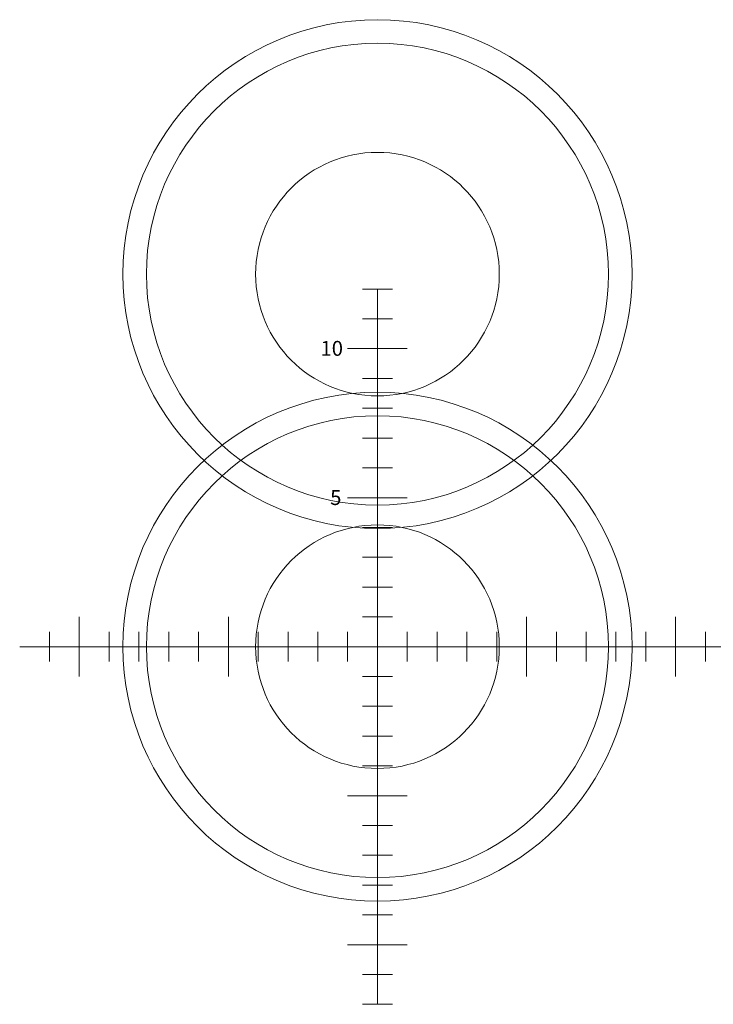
# Model space of a CAD drawing. Header units: metres. Extents: x -173 to 224, y -225 to 46.
# Tile 8 of 42: x -19 to 4, y -225 to -192. Entities that reach past the tile are written whole.
import ezdxf

# ---------------------------------------------------------------- set-up
doc = ezdxf.new("R2010")
doc.units = ezdxf.units.M
doc.layers.add('X-XX-AL-T50', color=7, linetype='Continuous', lineweight=50)
doc.layers.add('X-XX-AL-VERWIJZING-G', color=7, linetype='Continuous', lineweight=18)
doc.styles.add('NLCS-ISO-M100-T50', font='NLCS-ISO.ttf', dxfattribs={"height": 0.5})

msp = doc.modelspace()

# ---------------------------------------------------------------- linework, layer by layer
at = {"layer": 'X-XX-AL-VERWIJZING-G', "flags": 128}
for points in [[(-7.772, -200.89), (-6.772, -200.89)], [(-7.272, -200.89), (-7.272, -224.89)], [(-7.772, -201.89), (-6.772, -201.89)], [(-6.272, -202.89), (-8.272, -202.89)], [(-7.772, -203.89), (-6.772, -203.89)], [(-7.772, -204.89), (-6.772, -204.89)], [(-7.772, -205.89), (-6.772, -205.89)], [(-7.772, -206.89), (-6.772, -206.89)], [(-6.272, -207.89), (-8.272, -207.89)], [(-7.772, -208.89), (-6.772, -208.89)], [(-7.772, -209.89), (-6.772, -209.89)], [(-7.772, -210.89), (-6.772, -210.89)], [(-17.272, -213.89), (-17.272, -211.89)], [(-12.272, -213.89), (-12.272, -211.89)], [(-7.772, -211.89), (-6.772, -211.89)], [(-2.272, -213.89), (-2.272, -211.89)], [(2.728, -213.89), (2.728, -211.89)], [(-18.272, -212.39), (-18.272, -213.39)], [(-16.272, -212.39), (-16.272, -213.39)], [(-15.272, -212.39), (-15.272, -213.39)], [(-14.272, -212.39), (-14.272, -213.39)], [(-13.272, -212.39), (-13.272, -213.39)], [(-11.272, -212.39), (-11.272, -213.39)], [(-10.272, -212.39), (-10.272, -213.39)], [(-9.272, -212.39), (-9.272, -213.39)], [(-8.272, -212.39), (-8.272, -213.39)], [(-6.272, -212.39), (-6.272, -213.39)], [(-5.272, -212.39), (-5.272, -213.39)], [(-4.272, -212.39), (-4.272, -213.39)], [(-3.272, -212.39), (-3.272, -213.39)], [(-1.272, -212.39), (-1.272, -213.39)], [(-0.272, -212.39), (-0.272, -213.39)], [(0.728, -212.39), (0.728, -213.39)], [(1.728, -212.39), (1.728, -213.39)], [(3.728, -212.39), (3.728, -213.39)], [(-19.272, -212.89), (4.728, -212.89)], [(-7.772, -213.89), (-6.772, -213.89)], [(-7.772, -214.89), (-6.772, -214.89)], [(-7.772, -215.89), (-6.772, -215.89)], [(-7.772, -216.89), (-6.772, -216.89)], [(-6.272, -217.89), (-8.272, -217.89)], [(-7.772, -218.89), (-6.772, -218.89)], [(-7.772, -219.89), (-6.772, -219.89)], [(-7.772, -220.89), (-6.772, -220.89)], [(-7.772, -221.89), (-6.772, -221.89)], [(-6.272, -222.89), (-8.272, -222.89)], [(-7.772, -223.89), (-6.772, -223.89)], [(-7.772, -224.89), (-6.772, -224.89)]]:
    msp.add_lwpolyline(points, dxfattribs=at)
at = {"layer": 'X-XX-AL-VERWIJZING-G', "color": 160}
for centre in [(-7.272, -200.39), (-7.272, -212.89)]:
    msp.add_circle(centre, 8.538, dxfattribs=at)
at = {"layer": 'X-XX-AL-VERWIJZING-G'}
for centre, radius in [((-7.272, -200.39), 7.748), ((-7.272, -200.39), 4.087), ((-7.272, -212.89), 7.748), ((-7.272, -212.89), 4.087)]:
    msp.add_circle(centre, radius, dxfattribs=at)

# ---------------------------------------------------------------- texts
at = {"layer": 'X-XX-AL-T50', "char_height": 0.5, "attachment_point": 1, "style": 'NLCS-ISO-M100-T50'}
for s, width, insert in [('10', 0.555, (-9.184, -202.63)), ('5', 0.305, (-8.859, -207.636))]:
    msp.add_mtext_dynamic_manual_height_columns(s, width=width, gutter_width=2.5, heights=[0], dxfattribs=dict(at, insert=insert))

doc.saveas('drawing.dxf')
